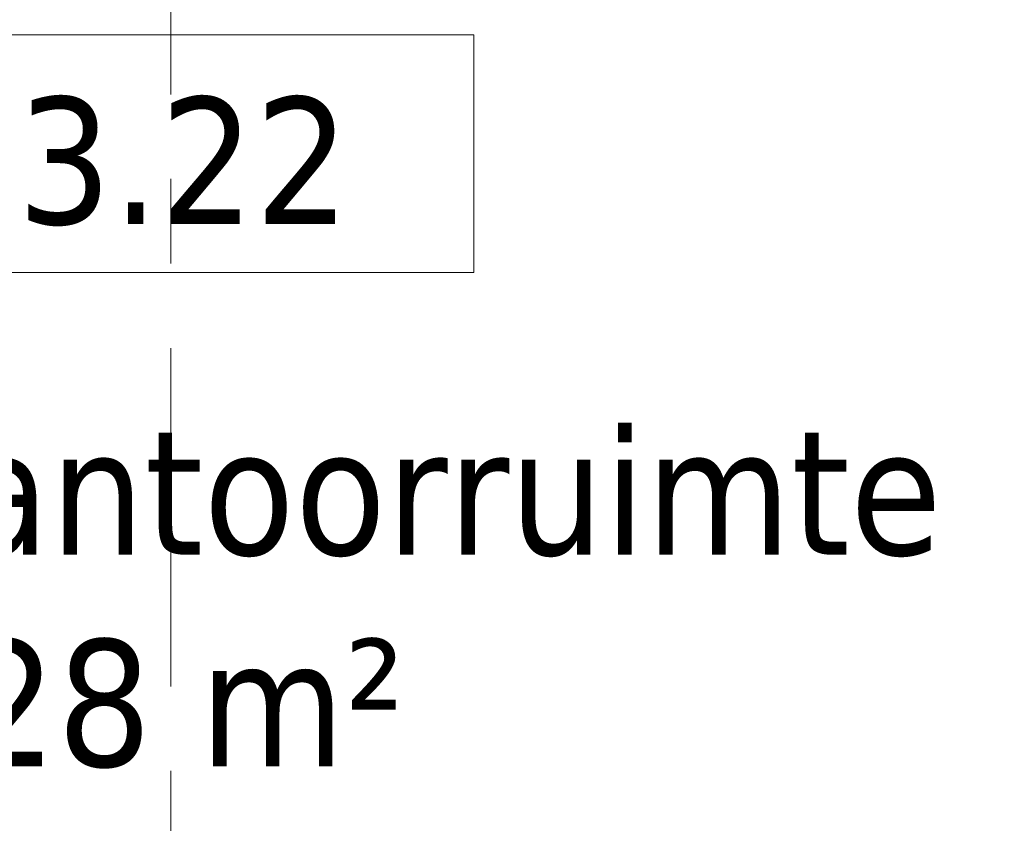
# Model space of a CAD drawing. Extents: x 3165 to 57695, y -7842 to 39081.
# Tile 175 of 248: x 42733 to 44582, y 33855 to 35363. Entities that reach past the tile are written whole.
import ezdxf

# ---------------------------------------------------------------- set-up
doc = ezdxf.new("R2010")
doc.units = 0
doc.header["$LTSCALE"] = 50
doc.linetypes.add('Onderlegger 3e verdieping$0$stramien', pattern=[22.225, 12.7, -3.175, 3.175, -3.175])
doc.layers.get('0').update_dxf_attribs({"linetype": 'CONTINUOUS'})
doc.layers.add('Onderlegger 3e verdieping$0$A-AREA-IDEN', color=8, linetype='CONTINUOUS', lineweight=18)
doc.layers.add('Onderlegger 3e verdieping$0$S-GRID', color=8, linetype='CONTINUOUS', lineweight=18)
doc.styles.add('Onderlegger 3e verdieping$0$Tahoma_1', font='TAHOMA.TTF', dxfattribs={"height": 238.040123})

# ---------------------------------------------------------------- blocks, each defined once
blk = doc.blocks.new('Onderlegger 3e verdieping$0$00_KU ruimtetag groot - 00_KU ruimtetag groot-3653893-Plotview 3e Verdieping - schaal 1 op 100')
at = {"layer": 'Onderlegger 3e verdieping$0$A-AREA-IDEN'}
for p, q in [((5.5, 2.164), (-5.5, 2.164)), ((-5.5, 2.164), (-5.5, -2.302)), ((5.5, -2.302), (5.5, 2.164)), ((-5.5, -2.302), (5.5, -2.302))]:
    blk.add_line(p, q, dxfattribs=at)
blk = doc.blocks.new('Onderlegger 3e verdieping')
at = {"layer": 'Onderlegger 3e verdieping$0$S-GRID', "linetype": 'Onderlegger 3e verdieping$0$stramien'}
blk.add_line((43016.6, 38080.6), (43016.6, 989.5), dxfattribs=at)
at = {"layer": 'Onderlegger 3e verdieping$0$A-AREA-IDEN', "xscale": 99.99999999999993, "yscale": 99.99999999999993, "zscale": 99.99999999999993}
blk.add_blockref('Onderlegger 3e verdieping$0$00_KU ruimtetag groot - 00_KU ruimtetag groot-3653893-Plotview 3e Verdieping - schaal 1 op 100', (43035.7, 35118.7), dxfattribs=at)
at = {"layer": 'Onderlegger 3e verdieping$0$A-AREA-IDEN', "char_height": 238.04, "attachment_point": 2, "line_spacing_factor": 1.000232, "style": 'Onderlegger 3e verdieping$0$Tahoma_1'}
for s, insert, width in [('3.22', (43040.2, 35218), 768), ('Open kantoorruimte\\P28 m²', (43040.2, 34596.9), 3483)]:
    blk.add_mtext(s, dxfattribs=dict(at, insert=insert, width=width))

msp = doc.modelspace()

# ---------------------------------------------------------------- block references
msp.add_blockref('Onderlegger 3e verdieping', (0, 0))

doc.saveas('drawing.dxf')
